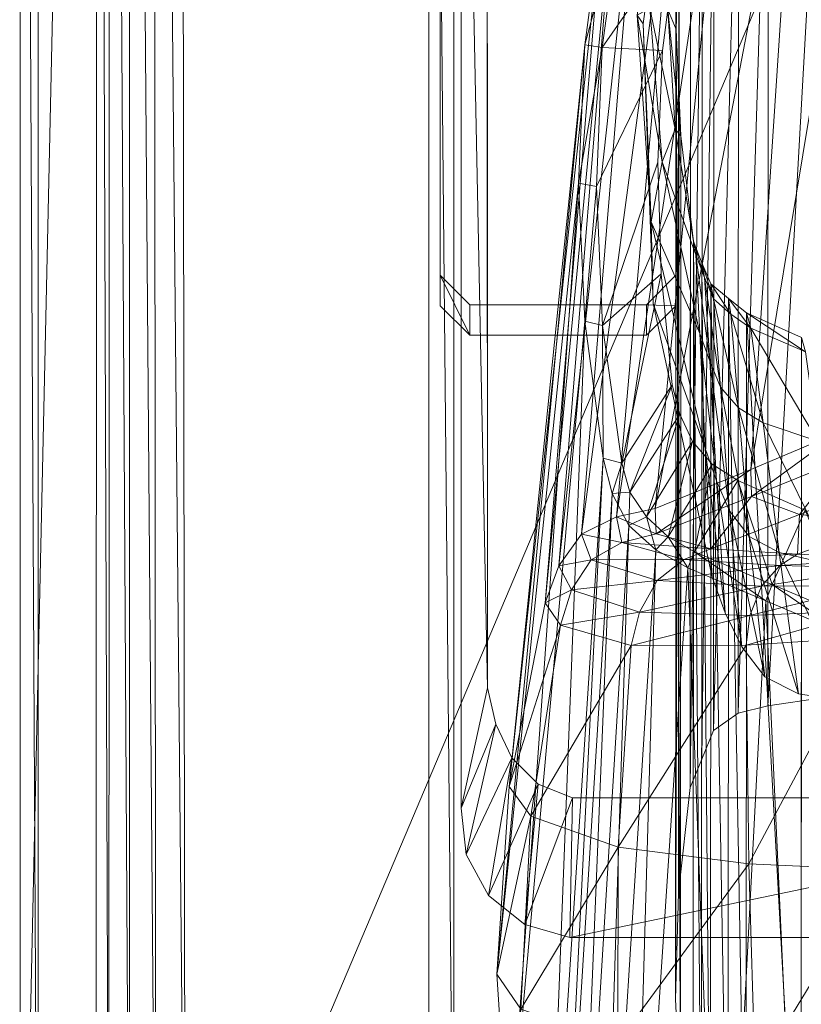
# Model space of a CAD drawing. Header units: inches. Extents: x 813 to 1305, y 19 to 194.
# Tile 77 of 163: x 1158.84 to 1160.5, y 66.31 to 68.4. Entities that reach past the tile are written whole.
import ezdxf

# ---------------------------------------------------------------- set-up
doc = ezdxf.new("R2010")
doc.units = ezdxf.units.IN
doc.header["$MEASUREMENT"] = 0
doc.layers.add('CET color Grey98', color=7, linetype='Continuous', true_color=0xfafafa)
doc.layers.add('CET Default', color=7, linetype='Continuous')

# ---------------------------------------------------------------- blocks, each defined once
blk = doc.blocks.new('*C286')
at = {"layer": 'CET color Grey98', "linetype": 'Continuous', "lineweight": 0}
for points in [[(12.3186, 15.5457, 3.946), (1.883, 12.4515, 5.2733), (1.7309, 12.2743, 7.7141), (12.3186, 15.5457, 3.946)], [(12.3354, 15.538, 3.9865), (12.3186, 15.5457, 3.946), (1.7309, 12.2743, 7.7141), (12.3354, 15.538, 3.9865)], [(12.3354, 15.538, 3.9865), (1.7309, 12.2743, 7.7141), (1.7483, 12.2661, 7.7558), (12.3354, 15.538, 3.9865)], [(12.3544, 15.5128, 4.018), (12.3354, 15.538, 3.9865), (1.7483, 12.2661, 7.7558), (12.3544, 15.5128, 4.018)], [(12.3186, 15.5457, 3.946), (11.2955, 15.2836, 3.3192), (1.883, 12.4515, 5.2733), (12.3186, 15.5457, 3.946)], [(12.3544, 15.5128, 4.018), (1.7483, 12.2661, 7.7558), (1.7679, 12.2394, 7.7876), (12.3544, 15.5128, 4.018)], [(12.3718, 15.475, 4.0341), (12.3544, 15.5128, 4.018), (1.7679, 12.2394, 7.7876), (12.3718, 15.475, 4.0341)], [(12.3718, 15.475, 4.0341), (1.7679, 12.2394, 7.7876), (1.7855, 12.1998, 7.8028), (12.3718, 15.475, 4.0341)], [(2.0573, 11.3634, 7.8028), (12.555, 14.8954, 4.018), (12.5469, 14.9362, 4.0341), (2.0573, 11.3634, 7.8028)], [(2.0573, 11.3634, 7.8028), (2.0663, 11.321, 7.7876), (12.555, 14.8954, 4.018), (2.0573, 11.3634, 7.8028)], [(2.0663, 11.321, 7.7876), (12.5545, 14.8638, 3.9865), (12.555, 14.8954, 4.018), (2.0663, 11.321, 7.7876)], [(2.0569, 11.271, 7.7141), (11.5636, 14.4584, 3.3192), (12.5454, 14.8477, 3.946), (2.0569, 11.271, 7.7141)], [(2.0661, 11.2879, 7.7558), (2.0569, 11.271, 7.7141), (12.5454, 14.8477, 3.946), (2.0661, 11.2879, 7.7558)], [(2.0663, 11.321, 7.7876), (2.0661, 11.2879, 7.7558), (12.5545, 14.8638, 3.9865), (2.0663, 11.321, 7.7876)], [(2.0661, 11.2879, 7.7558), (12.5454, 14.8477, 3.946), (12.5545, 14.8638, 3.9865), (2.0661, 11.2879, 7.7558)], [(13.675, 7.0371, 25.3781), (13.674, 14.4427, 25.3787), (13.5118, 7.0311, 26.0382), (13.675, 7.0371, 25.3781)], [(13.674, 14.4427, 25.3787), (13.5129, 14.1628, 26.0287), (13.5118, 7.0311, 26.0382), (13.674, 14.4427, 25.3787)], [(13.674, 14.4427, 25.3787), (13.675, 7.0371, 25.3781), (13.6356, 14.4427, 25.3308), (13.674, 14.4427, 25.3787)], [(13.675, 7.0371, 25.3781), (13.6365, 7.0371, 25.3308), (13.6356, 14.4427, 25.3308), (13.675, 7.0371, 25.3781)], [(10.271, 14.3879, 26.1724), (10.2633, 6.9312, 26.1799), (13.3239, 14.162, 26.1725), (10.271, 14.3879, 26.1724)], [(12.0089, 14.3925, 16.5467), (11.9264, 12.6327, 22.4104), (12.0925, 12.5626, 22.4017), (12.0089, 14.3925, 16.5467)], [(12.1878, 14.3772, 16.3673), (12.0089, 14.3925, 16.5467), (12.0925, 12.5626, 22.4017), (12.1878, 14.3772, 16.3673)], [(12.1878, 14.3772, 16.3673), (12.0925, 12.5626, 22.4017), (12.2585, 12.4926, 22.393), (12.1878, 14.3772, 16.3673)], [(12.3804, 14.3458, 16.2051), (12.1878, 14.3772, 16.3673), (12.2585, 12.4926, 22.393), (12.3804, 14.3458, 16.2051)], [(12.3804, 14.3458, 16.2051), (12.2585, 12.4926, 22.393), (12.3258, 12.4546, 22.3888), (12.3804, 14.3458, 16.2051)], [(12.4444, 14.3148, 16.1978), (12.3804, 14.3458, 16.2051), (12.3258, 12.4546, 22.3888), (12.4444, 14.3148, 16.1978)], [(12.4444, 14.3148, 16.1978), (12.3258, 12.4546, 22.3888), (12.383, 12.4029, 22.3841), (12.4444, 14.3148, 16.1978)], [(12.4981, 14.2699, 16.1864), (12.4444, 14.3148, 16.1978), (12.383, 12.4029, 22.3841), (12.4981, 14.2699, 16.1864)], [(12.4981, 14.2699, 16.1864), (12.383, 12.4029, 22.3841), (12.4188, 12.3349, 22.3797), (12.4981, 14.2699, 16.1864)], [(12.535, 14.2119, 16.1705), (12.4981, 14.2699, 16.1864), (12.4188, 12.3349, 22.3797), (12.535, 14.2119, 16.1705)], [(12.535, 14.2119, 16.1705), (12.4188, 12.3349, 22.3797), (12.4378, 12.2598, 22.3771), (12.535, 14.2119, 16.1705)], [(12.5608, 14.1476, 16.1525), (12.535, 14.2119, 16.1705), (12.4378, 12.2598, 22.3771), (12.5608, 14.1476, 16.1525)], [(12.8076, 14.2034, 25.3047), (12.8075, 8.5068, 25.3047), (12.7541, 14.0135, 24.9962), (12.8076, 14.2034, 25.3047)], [(10.2633, 6.9312, 26.1799), (13.3338, 7.0311, 26.1802), (13.3239, 14.162, 26.1725), (10.2633, 6.9312, 26.1799)], [(13.3864, 14.1623, 26.1619), (13.3239, 14.162, 26.1725), (13.392, 7.0311, 26.1644), (13.3864, 14.1623, 26.1619)], [(13.3239, 14.162, 26.1725), (13.3338, 7.0311, 26.1802), (13.392, 7.0311, 26.1644), (13.3239, 14.162, 26.1725)], [(13.4425, 14.1626, 26.1322), (13.3864, 14.1623, 26.1619), (13.4429, 7.0311, 26.1344), (13.4425, 14.1626, 26.1322)], [(13.3864, 14.1623, 26.1619), (13.392, 7.0311, 26.1644), (13.4429, 7.0311, 26.1344), (13.3864, 14.1623, 26.1619)], [(13.4862, 14.1628, 26.0862), (13.4425, 14.1626, 26.1322), (13.4838, 7.0311, 26.0916), (13.4862, 14.1628, 26.0862)], [(13.4425, 14.1626, 26.1322), (13.4429, 7.0311, 26.1344), (13.4838, 7.0311, 26.0916), (13.4425, 14.1626, 26.1322)], [(13.4862, 14.1628, 26.0862), (13.4838, 7.0311, 26.0916), (13.5118, 7.0311, 26.0382), (13.4862, 14.1628, 26.0862)], [(13.5129, 14.1628, 26.0287), (13.4862, 14.1628, 26.0862), (13.5118, 7.0311, 26.0382), (13.5129, 14.1628, 26.0287)], [(12.5608, 14.1476, 16.1525), (12.4378, 12.2598, 22.3771), (12.4768, 11.9693, 22.3742), (12.5608, 14.1476, 16.1525)], [(12.6374, 13.7532, 16.0808), (12.5608, 14.1476, 16.1525), (12.4768, 11.9693, 22.3742), (12.6374, 13.7532, 16.0808)], [(12.0179, 14.0606, 15.9465), (12.0171, 12.0042, 23.6182), (12.1338, 11.9519, 23.6182), (12.0179, 14.0606, 15.9465)], [(12.1346, 14.0083, 15.9465), (12.0179, 14.0606, 15.9465), (12.1338, 11.9519, 23.6182), (12.1346, 14.0083, 15.9465)], [(12.8075, 8.5068, 25.3047), (12.7541, 8.5066, 24.9962), (12.7541, 14.0135, 24.9962), (12.8075, 8.5068, 25.3047)], [(12.1346, 14.0083, 15.9465), (12.1338, 11.9519, 23.6182), (12.1716, 11.9211, 23.6196), (12.1346, 14.0083, 15.9465)], [(12.1724, 13.9775, 15.9479), (12.1346, 14.0083, 15.9465), (12.1716, 11.9211, 23.6196), (12.1724, 13.9775, 15.9479)], [(12.1724, 13.9775, 15.9479), (12.1716, 11.9211, 23.6196), (12.2094, 11.8903, 23.621), (12.1724, 13.9775, 15.9479)], [(12.2102, 13.9466, 15.9493), (12.1724, 13.9775, 15.9479), (12.2094, 11.8903, 23.621), (12.2102, 13.9466, 15.9493)], [(12.2102, 13.9466, 15.9493), (12.2094, 11.8903, 23.621), (12.2283, 11.8456, 23.62), (12.2102, 13.9466, 15.9493)], [(12.2291, 13.902, 15.9483), (12.2102, 13.9466, 15.9493), (12.2283, 11.8456, 23.62), (12.2291, 13.902, 15.9483)], [(12.2291, 13.902, 15.9483), (12.2283, 11.8456, 23.62), (12.2462, 11.8002, 23.6189), (12.2291, 13.902, 15.9483)], [(12.247, 13.8566, 15.9472), (12.2291, 13.902, 15.9483), (12.2462, 11.8002, 23.6189), (12.247, 13.8566, 15.9472)], [(12.6374, 13.7532, 16.0808), (12.4768, 11.9693, 22.3742), (12.4897, 11.6764, 22.3726), (12.6374, 13.7532, 16.0808)], [(12.6632, 13.3541, 16.0005), (12.6374, 13.7532, 16.0808), (12.4897, 11.6764, 22.3726), (12.6632, 13.3541, 16.0005)], [(12.6374, 13.7532, 16.0808), (12.6632, 13.3541, 16.0005), (12.612, 13.4288, 15.7079), (12.6374, 13.7532, 16.0808)], [(11.8293, 13.6269, 15.2315), (12.1155, 13.5681, 15.3357), (11.8506, 13.133, 15.1445), (11.8293, 13.6269, 15.2315)], [(12.2739, 13.6328, 15.9332), (12.273, 11.5765, 23.6049), (12.2832, 11.351, 23.5995), (12.2739, 13.6328, 15.9332)], [(12.2841, 13.4074, 15.9278), (12.2739, 13.6328, 15.9332), (12.2832, 11.351, 23.5995), (12.2841, 13.4074, 15.9278)], [(12.1155, 13.5681, 15.3357), (12.1288, 13.1202, 15.2525), (11.8506, 13.133, 15.1445), (12.1155, 13.5681, 15.3357)], [(12.1155, 13.5681, 15.3357), (12.4064, 13.4995, 15.4711), (12.1288, 13.1202, 15.2525), (12.1155, 13.5681, 15.3357)], [(12.4064, 13.4995, 15.4711), (12.4057, 13.0851, 15.3951), (12.1288, 13.1202, 15.2525), (12.4064, 13.4995, 15.4711)], [(12.4064, 13.4995, 15.4711), (12.612, 13.4288, 15.7079), (12.4057, 13.0851, 15.3951), (12.4064, 13.4995, 15.4711)], [(12.612, 13.4288, 15.7079), (12.5909, 13.019, 15.6302), (12.4057, 13.0851, 15.3951), (12.612, 13.4288, 15.7079)], [(12.612, 13.4288, 15.7079), (12.6632, 13.3541, 16.0005), (12.5909, 13.019, 15.6302), (12.612, 13.4288, 15.7079)], [(12.2777, 13.1818, 15.9324), (12.2841, 13.4074, 15.9278), (12.2769, 11.1254, 23.6041), (12.2777, 13.1818, 15.9324)], [(12.2841, 13.4074, 15.9278), (12.2832, 11.351, 23.5995), (12.2769, 11.1254, 23.6041), (12.2841, 13.4074, 15.9278)], [(12.6374, 12.9565, 15.9134), (12.6632, 13.3541, 16.0005), (12.4765, 11.3835, 22.3723), (12.6374, 12.9565, 15.9134)], [(12.6632, 13.3541, 16.0005), (12.4897, 11.6764, 22.3726), (12.4765, 11.3835, 22.3723), (12.6632, 13.3541, 16.0005)], [(12.6632, 13.3541, 16.0005), (12.6374, 12.9565, 15.9134), (12.5909, 13.019, 15.6302), (12.6632, 13.3541, 16.0005)], [(11.0812, 13.2766, 24.9855), (12.5086, 13.2766, 24.9855), (11.0871, 12.9803, 24.6418), (11.0812, 13.2766, 24.9855)], [(12.5086, 13.2766, 24.9855), (12.5027, 12.9803, 24.6418), (11.0871, 12.9803, 24.6418), (12.5086, 13.2766, 24.9855)], [(12.5086, 13.2766, 24.9855), (12.6038, 13.2492, 24.9855), (12.5027, 12.9803, 24.6418), (12.5086, 13.2766, 24.9855)], [(12.6038, 13.2492, 24.9855), (12.5755, 12.9515, 24.6418), (12.5027, 12.9803, 24.6418), (12.6038, 13.2492, 24.9855)], [(12.6038, 13.2492, 24.9855), (12.681, 13.1873, 24.9855), (12.5755, 12.9515, 24.6418), (12.6038, 13.2492, 24.9855)], [(12.681, 13.1873, 24.9855), (12.6311, 12.8956, 24.6418), (12.5755, 12.9515, 24.6418), (12.681, 13.1873, 24.9855)], [(12.681, 13.1873, 24.9855), (12.7284, 13.1004, 24.9855), (12.6311, 12.8956, 24.6418), (12.681, 13.1873, 24.9855)], [(11.8506, 13.133, 15.1445), (12.1288, 13.1202, 15.2525), (11.8719, 12.6392, 15.0576), (11.8506, 13.133, 15.1445)], [(12.1288, 13.1202, 15.2525), (12.1345, 12.6566, 15.1664), (11.8719, 12.6392, 15.0576), (12.1288, 13.1202, 15.2525)], [(12.1288, 13.1202, 15.2525), (12.4057, 13.0851, 15.3951), (12.1345, 12.6566, 15.1664), (12.1288, 13.1202, 15.2525)], [(12.7284, 13.1004, 24.9855), (12.6655, 12.8243, 24.6418), (12.6311, 12.8956, 24.6418), (12.7284, 13.1004, 24.9855)], [(12.7284, 13.1004, 24.9855), (12.7387, 13.0019, 24.9855), (12.6655, 12.8243, 24.6418), (12.7284, 13.1004, 24.9855)], [(12.4057, 13.0851, 15.3951), (12.3787, 12.6574, 15.3106), (12.1345, 12.6566, 15.1664), (12.4057, 13.0851, 15.3951)], [(12.4057, 13.0851, 15.3951), (12.5909, 13.019, 15.6302), (12.3787, 12.6574, 15.3106), (12.4057, 13.0851, 15.3951)], [(12.5909, 13.019, 15.6302), (12.5282, 12.6141, 15.5431), (12.3787, 12.6574, 15.3106), (12.5909, 13.019, 15.6302)], [(12.5909, 13.019, 15.6302), (12.6374, 12.9565, 15.9134), (12.5282, 12.6141, 15.5431), (12.5909, 13.019, 15.6302)], [(12.7387, 13.0019, 24.9855), (12.6829, 12.7468, 24.6418), (12.6655, 12.8243, 24.6418), (12.7387, 13.0019, 24.9855)], [(12.7387, 13.0019, 24.9855), (12.7387, 9.9798, 24.9855), (12.6829, 12.7468, 24.6418), (12.7387, 13.0019, 24.9855)], [(12.2284, 12.8979, 15.9503), (12.2531, 12.958, 15.9478), (12.2275, 10.8415, 23.622), (12.2284, 12.8979, 15.9503)], [(12.2531, 12.958, 15.9478), (12.2523, 10.9017, 23.6194), (12.2275, 10.8415, 23.622), (12.2531, 12.958, 15.9478)], [(12.5607, 12.5664, 15.8214), (12.6374, 12.9565, 15.9134), (12.4375, 11.093, 22.3734), (12.5607, 12.5664, 15.8214)], [(12.6374, 12.9565, 15.9134), (12.4765, 11.3835, 22.3723), (12.4375, 11.093, 22.3734), (12.6374, 12.9565, 15.9134)], [(12.6374, 12.9565, 15.9134), (12.5607, 12.5664, 15.8214), (12.5282, 12.6141, 15.5431), (12.6374, 12.9565, 15.9134)], [(12.2036, 12.8377, 15.9528), (12.2284, 12.8979, 15.9503), (12.2027, 10.7813, 23.6245), (12.2036, 12.8377, 15.9528)], [(12.2284, 12.8979, 15.9503), (12.2275, 10.8415, 23.622), (12.2027, 10.7813, 23.6245), (12.2284, 12.8979, 15.9503)], [(12.1514, 12.8004, 15.9521), (12.2036, 12.8377, 15.9528), (12.1506, 10.744, 23.6238), (12.1514, 12.8004, 15.9521)], [(12.2036, 12.8377, 15.9528), (12.2027, 10.7813, 23.6245), (12.1506, 10.744, 23.6238), (12.2036, 12.8377, 15.9528)], [(11.9735, 12.7679, 15.9465), (12.0883, 12.7851, 15.9465), (11.9727, 10.7116, 23.6182), (11.9735, 12.7679, 15.9465)], [(12.0883, 12.7851, 15.9465), (12.0875, 10.7288, 23.6182), (11.9727, 10.7116, 23.6182), (12.0883, 12.7851, 15.9465)], [(12.0883, 12.7851, 15.9465), (12.1514, 12.8004, 15.9521), (12.0875, 10.7288, 23.6182), (12.0883, 12.7851, 15.9465)], [(12.1514, 12.8004, 15.9521), (12.1506, 10.744, 23.6238), (12.0875, 10.7288, 23.6182), (12.1514, 12.8004, 15.9521)], [(12.0238, 12.76, 24.6359), (12.0643, 12.4598, 24.3756), (11.9141, 12.7764, 24.634), (12.0238, 12.76, 24.6359)], [(12.0643, 12.4598, 24.3756), (11.9508, 12.4859, 24.3706), (11.9141, 12.7764, 24.634), (12.0643, 12.4598, 24.3756)], [(12.0948, 12.7239, 24.6372), (12.1278, 12.4263, 24.3753), (12.0238, 12.76, 24.6359), (12.0948, 12.7239, 24.6372)], [(12.1278, 12.4263, 24.3753), (12.0643, 12.4598, 24.3756), (12.0238, 12.76, 24.6359), (12.1278, 12.4263, 24.3753)], [(12.7387, 9.9798, 24.9855), (12.6838, 10.0122, 24.6418), (12.6829, 12.7468, 24.6418), (12.7387, 9.9798, 24.9855)], [(12.1434, 12.6602, 24.638), (12.1696, 12.3718, 24.3724), (12.0948, 12.7239, 24.6372), (12.1434, 12.6602, 24.638)], [(12.1696, 12.3718, 24.3724), (12.1278, 12.4263, 24.3753), (12.0948, 12.7239, 24.6372), (12.1696, 12.3718, 24.3724)], [(11.8747, 12.583, 15.0578), (11.8719, 12.6392, 15.0576), (12.1345, 12.6566, 15.1664), (11.8747, 12.583, 15.0578)], [(12.1267, 12.5936, 15.1665), (11.8747, 12.583, 15.0578), (12.1345, 12.6566, 15.1664), (12.1267, 12.5936, 15.1665)], [(12.361, 12.5867, 15.3101), (12.1267, 12.5936, 15.1665), (12.3787, 12.6574, 15.3106), (12.361, 12.5867, 15.3101)], [(12.1267, 12.5936, 15.1665), (12.1345, 12.6566, 15.1664), (12.3787, 12.6574, 15.3106), (12.1267, 12.5936, 15.1665)], [(12.1791, 12.588, 24.6386), (12.1975, 12.3078, 24.369), (12.1434, 12.6602, 24.638), (12.1791, 12.588, 24.6386)], [(12.1975, 12.3078, 24.369), (12.1696, 12.3718, 24.3724), (12.1434, 12.6602, 24.638), (12.1975, 12.3078, 24.369)], [(12.361, 12.5867, 15.3101), (12.3787, 12.6574, 15.3106), (12.5282, 12.6141, 15.5431), (12.361, 12.5867, 15.3101)], [(11.9264, 12.6327, 22.4104), (11.9142, 12.5976, 22.439), (12.0793, 12.5279, 22.4304), (11.9264, 12.6327, 22.4104)], [(12.0925, 12.5626, 22.4017), (11.9264, 12.6327, 22.4104), (12.0793, 12.5279, 22.4304), (12.0925, 12.5626, 22.4017)], [(12.5046, 12.5394, 15.537), (12.361, 12.5867, 15.3101), (12.5282, 12.6141, 15.5431), (12.5046, 12.5394, 15.537)], [(12.5046, 12.5394, 15.537), (12.5282, 12.6141, 15.5431), (12.5607, 12.5664, 15.8214), (12.5046, 12.5394, 15.537)], [(12.102, 12.5311, 15.1826), (11.8692, 12.5298, 15.0739), (12.1267, 12.5936, 15.1665), (12.102, 12.5311, 15.1826)], [(11.8692, 12.5298, 15.0739), (11.8747, 12.583, 15.0578), (12.1267, 12.5936, 15.1665), (11.8692, 12.5298, 15.0739)], [(12.0793, 12.5279, 22.4304), (11.9142, 12.5976, 22.439), (12.0093, 12.3699, 22.4341), (12.0793, 12.5279, 22.4304)], [(12.102, 12.5311, 15.1826), (12.1267, 12.5936, 15.1665), (12.361, 12.5867, 15.3101), (12.102, 12.5311, 15.1826)], [(12.3234, 12.5192, 15.3253), (12.102, 12.5311, 15.1826), (12.361, 12.5867, 15.3101), (12.3234, 12.5192, 15.3253)], [(12.2066, 12.5122, 24.6391), (12.2211, 12.2386, 24.3676), (12.1791, 12.588, 24.6386), (12.2066, 12.5122, 24.6391)], [(12.2211, 12.2386, 24.3676), (12.1975, 12.3078, 24.369), (12.1791, 12.588, 24.6386), (12.2211, 12.2386, 24.3676)], [(12.3234, 12.5192, 15.3253), (12.361, 12.5867, 15.3101), (12.5046, 12.5394, 15.537), (12.3234, 12.5192, 15.3253)], [(12.0925, 12.5626, 22.4017), (12.0793, 12.5279, 22.4304), (12.2444, 12.4583, 22.4217), (12.0925, 12.5626, 22.4017)], [(12.2585, 12.4926, 22.393), (12.0925, 12.5626, 22.4017), (12.2444, 12.4583, 22.4217), (12.2585, 12.4926, 22.393)], [(12.5321, 12.488, 15.8065), (12.5607, 12.5664, 15.8214), (12.4095, 10.9961, 22.3737), (12.5321, 12.488, 15.8065)], [(12.5607, 12.5664, 15.8214), (12.4375, 11.093, 22.3734), (12.4095, 10.9961, 22.3737), (12.5607, 12.5664, 15.8214)], [(12.5321, 12.488, 15.8065), (12.5046, 12.5394, 15.537), (12.5607, 12.5664, 15.8214), (12.5321, 12.488, 15.8065)], [(12.0633, 12.4875, 15.2175), (11.8518, 12.4935, 15.112), (12.102, 12.5311, 15.1826), (12.0633, 12.4875, 15.2175)], [(11.8518, 12.4935, 15.112), (11.8692, 12.5298, 15.0739), (12.102, 12.5311, 15.1826), (11.8518, 12.4935, 15.112)], [(12.0633, 12.4875, 15.2175), (12.102, 12.5311, 15.1826), (12.3234, 12.5192, 15.3253), (12.0633, 12.4875, 15.2175)], [(12.463, 12.4752, 15.5406), (12.3234, 12.5192, 15.3253), (12.5046, 12.5394, 15.537), (12.463, 12.4752, 15.5406)], [(12.463, 12.4752, 15.5406), (12.5046, 12.5394, 15.537), (12.5321, 12.488, 15.8065), (12.463, 12.4752, 15.5406)], [(12.0793, 12.5279, 22.4304), (12.0093, 12.3699, 22.4341), (12.1522, 12.3069, 22.4266), (12.0793, 12.5279, 22.4304)], [(12.267, 12.475, 15.3523), (12.0633, 12.4875, 15.2175), (12.3234, 12.5192, 15.3253), (12.267, 12.475, 15.3523)], [(12.2444, 12.4583, 22.4217), (12.0793, 12.5279, 22.4304), (12.1522, 12.3069, 22.4266), (12.2444, 12.4583, 22.4217)], [(12.2211, 12.2386, 24.3676), (12.2066, 12.5122, 24.6391), (12.3316, 11.9319, 24.6413), (12.2211, 12.2386, 24.3676)], [(12.267, 12.475, 15.3523), (12.3234, 12.5192, 15.3253), (12.463, 12.4752, 15.5406), (12.267, 12.475, 15.3523)], [(11.8291, 12.4724, 15.1589), (11.8518, 12.4935, 15.112), (12.0633, 12.4875, 15.2175), (11.8291, 12.4724, 15.1589)], [(12.2585, 12.4926, 22.393), (12.2444, 12.4583, 22.4217), (12.2999, 12.427, 22.4188), (12.2585, 12.4926, 22.393)], [(12.3258, 12.4546, 22.3888), (12.2585, 12.4926, 22.393), (12.2999, 12.427, 22.4188), (12.3258, 12.4546, 22.3888)], [(12.4838, 12.4212, 15.791), (12.5321, 12.488, 15.8065), (12.3595, 10.9094, 22.3735), (12.4838, 12.4212, 15.791)], [(12.5321, 12.488, 15.8065), (12.4095, 10.9961, 22.3737), (12.3595, 10.9094, 22.3735), (12.5321, 12.488, 15.8065)], [(12.4838, 12.4212, 15.791), (12.463, 12.4752, 15.5406), (12.5321, 12.488, 15.8065), (12.4838, 12.4212, 15.791)], [(12.0256, 12.4637, 15.2575), (11.8291, 12.4724, 15.1589), (12.0633, 12.4875, 15.2175), (12.0256, 12.4637, 15.2575)], [(11.8291, 12.4724, 15.1589), (12.0256, 12.4637, 15.2575), (11.8465, 12.3976, 15.4294), (11.8291, 12.4724, 15.1589)], [(12.0643, 12.4598, 24.3756), (12.0982, 12.185, 24.1971), (11.9508, 12.4859, 24.3706), (12.0643, 12.4598, 24.3756)], [(12.0982, 12.185, 24.1971), (11.9824, 12.2237, 24.1903), (11.9508, 12.4859, 24.3706), (12.0982, 12.185, 24.1971)], [(12.0256, 12.4637, 15.2575), (12.0633, 12.4875, 15.2175), (12.267, 12.475, 15.3523), (12.0256, 12.4637, 15.2575)], [(12.2097, 12.4522, 15.3765), (12.0256, 12.4637, 15.2575), (12.267, 12.475, 15.3523), (12.2097, 12.4522, 15.3765)], [(12.2097, 12.4522, 15.3765), (12.267, 12.475, 15.3523), (12.3979, 12.4386, 15.5489), (12.2097, 12.4522, 15.3765)], [(12.3979, 12.4386, 15.5489), (12.267, 12.475, 15.3523), (12.463, 12.4752, 15.5406), (12.3979, 12.4386, 15.5489)], [(12.3979, 12.4386, 15.5489), (12.463, 12.4752, 15.5406), (12.4838, 12.4212, 15.791), (12.3979, 12.4386, 15.5489)], [(11.8465, 12.3976, 15.4294), (12.0256, 12.4637, 15.2575), (12.0211, 12.379, 15.569), (11.8465, 12.3976, 15.4294)], [(12.0256, 12.4637, 15.2575), (12.2097, 12.4522, 15.3765), (12.0211, 12.379, 15.569), (12.0256, 12.4637, 15.2575)], [(12.0211, 12.379, 15.569), (12.2097, 12.4522, 15.3765), (12.1232, 12.341, 15.764), (12.0211, 12.379, 15.569)], [(12.1278, 12.4263, 24.3753), (12.1506, 12.1531, 24.1953), (12.0643, 12.4598, 24.3756), (12.1278, 12.4263, 24.3753)], [(12.1506, 12.1531, 24.1953), (12.0982, 12.185, 24.1971), (12.0643, 12.4598, 24.3756), (12.1506, 12.1531, 24.1953)], [(12.2097, 12.4522, 15.3765), (12.325, 12.4207, 15.5525), (12.1232, 12.341, 15.764), (12.2097, 12.4522, 15.3765)], [(12.2444, 12.4583, 22.4217), (12.1522, 12.3069, 22.4266), (12.2069, 12.2726, 22.4237), (12.2444, 12.4583, 22.4217)], [(12.2999, 12.427, 22.4188), (12.2444, 12.4583, 22.4217), (12.2069, 12.2726, 22.4237), (12.2999, 12.427, 22.4188)], [(12.325, 12.4207, 15.5525), (12.2097, 12.4522, 15.3765), (12.3979, 12.4386, 15.5489), (12.325, 12.4207, 15.5525)], [(12.3258, 12.4546, 22.3888), (12.2999, 12.427, 22.4188), (12.3459, 12.3845, 22.4164), (12.3258, 12.4546, 22.3888)], [(12.383, 12.4029, 22.3841), (12.3258, 12.4546, 22.3888), (12.3459, 12.3845, 22.4164), (12.383, 12.4029, 22.3841)], [(12.1696, 12.3718, 24.3724), (12.1892, 12.1093, 24.1897), (12.1278, 12.4263, 24.3753), (12.1696, 12.3718, 24.3724)], [(12.1892, 12.1093, 24.1897), (12.1506, 12.1531, 24.1953), (12.1278, 12.4263, 24.3753), (12.1892, 12.1093, 24.1897)], [(12.2999, 12.427, 22.4188), (12.2069, 12.2726, 22.4237), (12.2484, 12.2244, 22.4215), (12.2999, 12.427, 22.4188)], [(12.3459, 12.3845, 22.4164), (12.2999, 12.427, 22.4188), (12.2484, 12.2244, 22.4215), (12.3459, 12.3845, 22.4164)], [(12.325, 12.4207, 15.5525), (12.3979, 12.4386, 15.5489), (12.4097, 12.3841, 15.7769), (12.325, 12.4207, 15.5525)], [(12.4097, 12.3841, 15.7769), (12.3979, 12.4386, 15.5489), (12.4838, 12.4212, 15.791), (12.4097, 12.3841, 15.7769)], [(12.1232, 12.341, 15.764), (12.325, 12.4207, 15.5525), (12.1243, 12.284, 15.9902), (12.1232, 12.341, 15.764)], [(12.325, 12.4207, 15.5525), (12.3274, 12.3665, 15.7649), (12.1243, 12.284, 15.9902), (12.325, 12.4207, 15.5525)], [(12.4097, 12.3841, 15.7769), (12.4838, 12.4212, 15.791), (12.2745, 10.8555, 22.3741), (12.4097, 12.3841, 15.7769)], [(12.4838, 12.4212, 15.791), (12.3595, 10.9094, 22.3735), (12.2745, 10.8555, 22.3741), (12.4838, 12.4212, 15.791)], [(12.3274, 12.3665, 15.7649), (12.325, 12.4207, 15.5525), (12.4097, 12.3841, 15.7769), (12.3274, 12.3665, 15.7649)], [(11.8465, 12.3976, 15.4294), (12.0211, 12.379, 15.569), (11.8456, 12.3066, 15.7664), (11.8465, 12.3976, 15.4294)], [(12.3274, 12.3665, 15.7649), (12.4097, 12.3841, 15.7769), (12.1772, 10.8302, 22.3775), (12.3274, 12.3665, 15.7649)], [(12.4097, 12.3841, 15.7769), (12.2745, 10.8555, 22.3741), (12.1772, 10.8302, 22.3775), (12.4097, 12.3841, 15.7769)], [(12.3459, 12.3845, 22.4164), (12.2484, 12.2244, 22.4215), (12.2752, 12.1667, 22.4201), (12.3459, 12.3845, 22.4164)], [(12.381, 12.3317, 22.4146), (12.3459, 12.3845, 22.4164), (12.2752, 12.1667, 22.4201), (12.381, 12.3317, 22.4146)], [(12.383, 12.4029, 22.3841), (12.3459, 12.3845, 22.4164), (12.381, 12.3317, 22.4146), (12.383, 12.4029, 22.3841)], [(12.4188, 12.3349, 22.3797), (12.383, 12.4029, 22.3841), (12.381, 12.3317, 22.4146), (12.4188, 12.3349, 22.3797)], [(11.8456, 12.3066, 15.7664), (12.0211, 12.379, 15.569), (11.9312, 12.2631, 15.9806), (11.8456, 12.3066, 15.7664)], [(12.0211, 12.379, 15.569), (12.1232, 12.341, 15.764), (11.9312, 12.2631, 15.9806), (12.0211, 12.379, 15.569)], [(12.1243, 12.284, 15.9902), (12.3274, 12.3665, 15.7649), (12.0267, 10.8057, 22.3853), (12.1243, 12.284, 15.9902)], [(12.3274, 12.3665, 15.7649), (12.1772, 10.8302, 22.3775), (12.0267, 10.8057, 22.3853), (12.3274, 12.3665, 15.7649)], [(12.1975, 12.3078, 24.369), (12.2118, 12.0543, 24.1827), (12.1696, 12.3718, 24.3724), (12.1975, 12.3078, 24.369)], [(12.2118, 12.0543, 24.1827), (12.1892, 12.1093, 24.1897), (12.1696, 12.3718, 24.3724), (12.2118, 12.0543, 24.1827)], [(11.9312, 12.2631, 15.9806), (12.1232, 12.341, 15.764), (11.9352, 12.2038, 16.227), (11.9312, 12.2631, 15.9806)], [(12.1232, 12.341, 15.764), (12.1243, 12.284, 15.9902), (11.9352, 12.2038, 16.227), (12.1232, 12.341, 15.764)], [(12.381, 12.3317, 22.4146), (12.2752, 12.1667, 22.4201), (12.2911, 12.104, 22.4193), (12.381, 12.3317, 22.4146)], [(12.3979, 12.2703, 22.4137), (12.381, 12.3317, 22.4146), (12.2911, 12.104, 22.4193), (12.3979, 12.2703, 22.4137)], [(12.4188, 12.3349, 22.3797), (12.381, 12.3317, 22.4146), (12.3979, 12.2703, 22.4137), (12.4188, 12.3349, 22.3797)], [(12.4378, 12.2598, 22.3771), (12.4188, 12.3349, 22.3797), (12.3979, 12.2703, 22.4137), (12.4378, 12.2598, 22.3771)], [(12.2211, 12.2386, 24.3676), (12.2324, 11.9952, 24.1793), (12.1975, 12.3078, 24.369), (12.2211, 12.2386, 24.3676)], [(12.2324, 11.9952, 24.1793), (12.2118, 12.0543, 24.1827), (12.1975, 12.3078, 24.369), (12.2324, 11.9952, 24.1793)], [(11.9352, 12.2038, 16.227), (12.1243, 12.284, 15.9902), (11.8762, 10.7813, 22.3932), (11.9352, 12.2038, 16.227)], [(12.1243, 12.284, 15.9902), (12.0267, 10.8057, 22.3853), (11.8762, 10.7813, 22.3932), (12.1243, 12.284, 15.9902)], [(12.3979, 12.2703, 22.4137), (12.2911, 12.104, 22.4193), (12.3147, 11.8686, 22.418), (12.3979, 12.2703, 22.4137)], [(12.4389, 11.9782, 22.4115), (12.3979, 12.2703, 22.4137), (12.3147, 11.8686, 22.418), (12.4389, 11.9782, 22.4115)], [(12.4378, 12.2598, 22.3771), (12.3979, 12.2703, 22.4137), (12.4389, 11.9782, 22.4115), (12.4378, 12.2598, 22.3771)], [(12.4768, 11.9693, 22.3742), (12.4378, 12.2598, 22.3771), (12.4389, 11.9782, 22.4115), (12.4768, 11.9693, 22.3742)], [(12.2324, 11.9952, 24.1793), (12.2211, 12.2386, 24.3676), (12.3356, 11.7583, 24.3629), (12.2324, 11.9952, 24.1793)], [(12.3356, 11.7583, 24.3629), (12.2211, 12.2386, 24.3676), (12.3316, 11.9319, 24.6413), (12.3356, 11.7583, 24.3629)], [(12.0982, 12.185, 24.1971), (12.1248, 11.9845, 23.9407), (11.9824, 12.2237, 24.1903), (12.0982, 12.185, 24.1971)], [(12.1248, 11.9845, 23.9407), (12.0084, 12.0343, 23.9356), (11.9824, 12.2237, 24.1903), (12.1248, 11.9845, 23.9407)], [(12.1506, 12.1531, 24.1953), (12.1667, 11.9545, 23.9392), (12.0982, 12.185, 24.1971), (12.1506, 12.1531, 24.1953)], [(12.1667, 11.9545, 23.9392), (12.1248, 11.9845, 23.9407), (12.0982, 12.185, 24.1971), (12.1667, 11.9545, 23.9392)], [(12.1892, 12.1093, 24.1897), (12.2037, 11.9222, 23.9341), (12.1506, 12.1531, 24.1953), (12.1892, 12.1093, 24.1897)], [(12.2037, 11.9222, 23.9341), (12.1667, 11.9545, 23.9392), (12.1506, 12.1531, 24.1953), (12.2037, 11.9222, 23.9341)], [(12.2118, 12.0543, 24.1827), (12.2227, 11.8769, 23.927), (12.1892, 12.1093, 24.1897), (12.2118, 12.0543, 24.1827)], [(12.2227, 11.8769, 23.927), (12.2037, 11.9222, 23.9341), (12.1892, 12.1093, 24.1897), (12.2227, 11.8769, 23.927)], [(12.2324, 11.9952, 24.1793), (12.241, 11.8284, 23.9232), (12.2118, 12.0543, 24.1827), (12.2324, 11.9952, 24.1793)], [(12.241, 11.8284, 23.9232), (12.2227, 11.8769, 23.927), (12.2118, 12.0543, 24.1827), (12.241, 11.8284, 23.9232)], [(12.1248, 11.9845, 23.9407), (12.1338, 11.9519, 23.6182), (12.0084, 12.0343, 23.9356), (12.1248, 11.9845, 23.9407)], [(12.1338, 11.9519, 23.6182), (12.0171, 12.0042, 23.6182), (12.0084, 12.0343, 23.9356), (12.1338, 11.9519, 23.6182)], [(12.241, 11.8284, 23.9232), (12.2324, 11.9952, 24.1793), (12.3129, 11.6312, 24.1665), (12.241, 11.8284, 23.9232)], [(12.3129, 11.6312, 24.1665), (12.2324, 11.9952, 24.1793), (12.3356, 11.7583, 24.3629), (12.3129, 11.6312, 24.1665)], [(12.3458, 11.9992, 23.0466), (12.2833, 11.9367, 23.0466), (12.3458, 11.9345, 23.288), (12.3458, 11.9992, 23.0466)], [(12.7833, 11.9367, 23.0466), (12.7208, 11.9992, 23.0466), (12.7833, 11.872, 23.288), (12.7833, 11.9367, 23.0466)], [(12.7208, 11.9992, 23.0466), (12.7208, 11.9345, 23.288), (12.7833, 11.872, 23.288), (12.7208, 11.9992, 23.0466)], [(12.1667, 11.9545, 23.9392), (12.1716, 11.9211, 23.6196), (12.1248, 11.9845, 23.9407), (12.1667, 11.9545, 23.9392)], [(12.1716, 11.9211, 23.6196), (12.1338, 11.9519, 23.6182), (12.1248, 11.9845, 23.9407), (12.1716, 11.9211, 23.6196)], [(12.4389, 11.9782, 22.4115), (12.3147, 11.8686, 22.418), (12.3219, 11.632, 22.4177), (12.4389, 11.9782, 22.4115)], [(12.4768, 11.9693, 22.3742), (12.4389, 11.9782, 22.4115), (12.452, 11.6834, 22.4108), (12.4768, 11.9693, 22.3742)], [(12.4897, 11.6764, 22.3726), (12.4768, 11.9693, 22.3742), (12.452, 11.6834, 22.4108), (12.4897, 11.6764, 22.3726)], [(12.2037, 11.9222, 23.9341), (12.2094, 11.8903, 23.621), (12.1667, 11.9545, 23.9392), (12.2037, 11.9222, 23.9341)], [(12.2094, 11.8903, 23.621), (12.1716, 11.9211, 23.6196), (12.1667, 11.9545, 23.9392), (12.2094, 11.8903, 23.621)], [(12.2833, 11.9367, 23.0466), (12.2833, 11.872, 23.288), (12.3458, 11.9345, 23.288), (12.2833, 11.9367, 23.0466)], [(12.3356, 11.7583, 24.3629), (12.3316, 11.9319, 24.6413), (12.3531, 11.3387, 24.6417), (12.3356, 11.7583, 24.3629)], [(12.2227, 11.8769, 23.927), (12.2283, 11.8456, 23.62), (12.2037, 11.9222, 23.9341), (12.2227, 11.8769, 23.927)], [(12.2283, 11.8456, 23.62), (12.2094, 11.8903, 23.621), (12.2037, 11.9222, 23.9341), (12.2283, 11.8456, 23.62)], [(12.241, 11.8284, 23.9232), (12.2462, 11.8002, 23.6189), (12.2227, 11.8769, 23.927), (12.241, 11.8284, 23.9232)], [(12.2462, 11.8002, 23.6189), (12.2283, 11.8456, 23.62), (12.2227, 11.8769, 23.927), (12.2462, 11.8002, 23.6189)], [(12.2462, 11.8002, 23.6189), (12.241, 11.8284, 23.9232), (12.285, 11.5621, 23.9069), (12.2462, 11.8002, 23.6189)], [(12.285, 11.5621, 23.9069), (12.241, 11.8284, 23.9232), (12.3129, 11.6312, 24.1665), (12.285, 11.5621, 23.9069)], [(12.273, 11.5765, 23.6049), (12.2462, 11.8002, 23.6189), (12.285, 11.5621, 23.9069), (12.273, 11.5765, 23.6049)], [(12.3129, 11.6312, 24.1665), (12.3356, 11.7583, 24.3629), (12.3658, 11.32, 24.3529), (12.3129, 11.6312, 24.1665)], [(12.3658, 11.32, 24.3529), (12.3356, 11.7583, 24.3629), (12.3531, 11.3387, 24.6417), (12.3658, 11.32, 24.3529)], [(12.4396, 11.3886, 22.4115), (12.452, 11.6834, 22.4108), (12.3118, 11.3956, 22.4182), (12.4396, 11.3886, 22.4115)], [(12.4897, 11.6764, 22.3726), (12.452, 11.6834, 22.4108), (12.4396, 11.3886, 22.4115), (12.4897, 11.6764, 22.3726)], [(12.4765, 11.3835, 22.3723), (12.4897, 11.6764, 22.3726), (12.4396, 11.3886, 22.4115), (12.4765, 11.3835, 22.3723)], [(12.285, 11.5621, 23.9069), (12.3129, 11.6312, 24.1665), (12.3386, 11.3056, 24.149), (12.285, 11.5621, 23.9069)], [(12.3386, 11.3056, 24.149), (12.3129, 11.6312, 24.1665), (12.3658, 11.32, 24.3529), (12.3386, 11.3056, 24.149)], [(12.2832, 11.351, 23.5995), (12.273, 11.5765, 23.6049), (12.3009, 11.3081, 23.8918), (12.2832, 11.351, 23.5995)], [(12.273, 11.5765, 23.6049), (12.285, 11.5621, 23.9069), (12.3009, 11.3081, 23.8918), (12.273, 11.5765, 23.6049)], [(12.3009, 11.3081, 23.8918), (12.285, 11.5621, 23.9069), (12.3386, 11.3056, 24.149), (12.3009, 11.3081, 23.8918)], [(12.4396, 11.3886, 22.4115), (12.3118, 11.3956, 22.4182), (12.2812, 11.1611, 22.4198), (12.4396, 11.3886, 22.4115)], [(12.3999, 11.0963, 22.4136), (12.4396, 11.3886, 22.4115), (12.2812, 11.1611, 22.4198), (12.3999, 11.0963, 22.4136)], [(12.4765, 11.3835, 22.3723), (12.4396, 11.3886, 22.4115), (12.3999, 11.0963, 22.4136), (12.4765, 11.3835, 22.3723)], [(12.4375, 11.093, 22.3734), (12.4765, 11.3835, 22.3723), (12.3999, 11.0963, 22.4136), (12.4375, 11.093, 22.3734)], [(12.2769, 11.1254, 23.6041), (12.2832, 11.351, 23.5995), (12.2869, 11.0548, 23.8849), (12.2769, 11.1254, 23.6041)], [(12.2832, 11.351, 23.5995), (12.3009, 11.3081, 23.8918), (12.2869, 11.0548, 23.8849), (12.2832, 11.351, 23.5995)], [(12.3658, 11.32, 24.3529), (12.3531, 11.3387, 24.6417), (12.2729, 10.7506, 24.6402), (12.3658, 11.32, 24.3529)]]:
    blk.add_3dface(points, dxfattribs=at)
for points, invisible_edges in [([(12.5469, 14.9362, 4.0341), (12.3718, 15.475, 4.0341), (1.7855, 12.1998, 7.8028), (12.5469, 14.9362, 4.0341)], 4), ([(12.5469, 14.9362, 4.0341), (1.7855, 12.1998, 7.8028), (2.0573, 11.3634, 7.8028), (12.5469, 14.9362, 4.0341)], 9), ([(12.0179, 14.0606, 15.9465), (11.9011, 14.1125, 15.9472), (12.0171, 12.0042, 23.6182), (12.0179, 14.0606, 15.9465)], 2), ([(12.7541, 14.0135, 24.9962), (12.7541, 8.5066, 24.9962), (10.8357, 14.0135, 24.9962), (12.7541, 14.0135, 24.9962)], 6), ([(12.7541, 8.5066, 24.9962), (10.8357, 8.5066, 24.9962), (10.8357, 14.0135, 24.9962), (12.7541, 8.5066, 24.9962)], 13), ([(12.247, 13.8566, 15.9472), (12.2462, 11.8002, 23.6189), (12.273, 11.5765, 23.6049), (12.247, 13.8566, 15.9472)], 4), ([(12.2739, 13.6328, 15.9332), (12.247, 13.8566, 15.9472), (12.273, 11.5765, 23.6049), (12.2739, 13.6328, 15.9332)], 2), ([(12.2531, 12.958, 15.9478), (12.2777, 13.1818, 15.9324), (12.2523, 10.9017, 23.6194), (12.2531, 12.958, 15.9478)], 2), ([(12.2777, 13.1818, 15.9324), (12.2769, 11.1254, 23.6041), (12.2523, 10.9017, 23.6194), (12.2777, 13.1818, 15.9324)], 4), ([(11.0871, 12.9803, 24.6418), (12.5027, 12.9803, 24.6418), (11.0143, 12.9515, 24.6418), (11.0871, 12.9803, 24.6418)], 2), ([(12.5027, 12.9803, 24.6418), (12.5755, 12.9515, 24.6418), (11.0143, 12.9515, 24.6418), (12.5027, 12.9803, 24.6418)], 6), ([(11.0143, 12.9515, 24.6418), (12.5755, 12.9515, 24.6418), (10.9587, 12.8956, 24.6418), (11.0143, 12.9515, 24.6418)], 11), ([(12.5755, 12.9515, 24.6418), (12.6311, 12.8956, 24.6418), (10.9587, 12.8956, 24.6418), (12.5755, 12.9515, 24.6418)], 6), ([(10.9587, 12.8956, 24.6418), (12.6311, 12.8956, 24.6418), (10.9243, 12.8243, 24.6418), (10.9587, 12.8956, 24.6418)], 11), ([(12.6311, 12.8956, 24.6418), (12.6655, 12.8243, 24.6418), (10.9243, 12.8243, 24.6418), (12.6311, 12.8956, 24.6418)], 6), ([(10.9243, 12.8243, 24.6418), (12.6655, 12.8243, 24.6418), (10.9069, 12.7468, 24.6418), (10.9243, 12.8243, 24.6418)], 11), ([(12.6655, 12.8243, 24.6418), (12.6829, 12.7468, 24.6418), (10.9069, 12.7468, 24.6418), (12.6655, 12.8243, 24.6418)], 6), ([(10.9069, 12.7468, 24.6418), (12.6829, 12.7468, 24.6418), (10.906, 10.0122, 24.6418), (10.9069, 12.7468, 24.6418)], 11), ([(12.6829, 12.7468, 24.6418), (12.6838, 10.0122, 24.6418), (10.906, 10.0122, 24.6418), (12.6829, 12.7468, 24.6418)], 4), ([(12.7833, 11.9367, 23.0466), (12.2833, 11.9367, 23.0466), (12.3458, 11.9992, 23.0466), (12.7833, 11.9367, 23.0466)], 13), ([(12.7208, 11.9992, 23.0466), (12.3458, 11.9992, 23.0466), (12.7208, 11.9345, 23.288), (12.7208, 11.9992, 23.0466)], 2), ([(12.3458, 11.9992, 23.0466), (12.3458, 11.9345, 23.288), (12.7208, 11.9345, 23.288), (12.3458, 11.9992, 23.0466)], 4), ([(12.7208, 11.9992, 23.0466), (12.7833, 11.9367, 23.0466), (12.3458, 11.9992, 23.0466), (12.7208, 11.9992, 23.0466)], 2), ([(12.452, 11.6834, 22.4108), (12.4389, 11.9782, 22.4115), (12.3219, 11.632, 22.4177), (12.452, 11.6834, 22.4108)], 4), ([(12.2833, 11.9367, 23.0466), (12.2833, 11.0617, 23.0466), (12.2833, 11.872, 23.288), (12.2833, 11.9367, 23.0466)], 2), ([(12.2833, 11.0617, 23.0466), (12.2833, 11.9367, 23.0466), (12.7833, 11.0617, 23.0466), (12.2833, 11.0617, 23.0466)], 6), ([(12.2833, 11.9367, 23.0466), (12.7833, 11.9367, 23.0466), (12.7833, 11.0617, 23.0466), (12.2833, 11.9367, 23.0466)], 13), ([(12.3458, 11.9345, 23.288), (12.2833, 11.872, 23.288), (12.7833, 11.872, 23.288), (12.3458, 11.9345, 23.288)], 6), ([(12.7208, 11.9345, 23.288), (12.3458, 11.9345, 23.288), (12.7833, 11.872, 23.288), (12.7208, 11.9345, 23.288)], 2), ([(12.7833, 11.0617, 23.0466), (12.7833, 11.9367, 23.0466), (12.7833, 10.997, 23.288), (12.7833, 11.0617, 23.0466)], 2), ([(12.7833, 11.9367, 23.0466), (12.7833, 11.872, 23.288), (12.7833, 10.997, 23.288), (12.7833, 11.9367, 23.0466)], 4), ([(12.2833, 11.0617, 23.0466), (12.2833, 10.997, 23.288), (12.2833, 11.872, 23.288), (12.2833, 11.0617, 23.0466)], 4), ([(12.7833, 10.997, 23.288), (12.7833, 11.872, 23.288), (12.2833, 10.997, 23.288), (12.7833, 10.997, 23.288)], 6), ([(12.7833, 11.872, 23.288), (12.2833, 11.872, 23.288), (12.2833, 10.997, 23.288), (12.7833, 11.872, 23.288)], 13), ([(12.452, 11.6834, 22.4108), (12.3219, 11.632, 22.4177), (12.3118, 11.3956, 22.4182), (12.452, 11.6834, 22.4108)], 9)]:
    blk.add_3dface(points, dxfattribs=dict(at, invisible_edges=invisible_edges))
blk = doc.blocks.new('*C200')
at = {"layer": 'CET Default', "linetype": 'Continuous', "lineweight": 0, "rotation": 179.9999999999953}
blk.add_blockref('*C286', (373.7957, 892.8549), dxfattribs=at)

msp = doc.modelspace()

# ---------------------------------------------------------------- block references
at = {"layer": 'CET Default', "linetype": 'Continuous', "lineweight": 0}
msp.add_blockref('*C200', (798.7199, -813.1289), dxfattribs=at)

doc.saveas('drawing.dxf')
